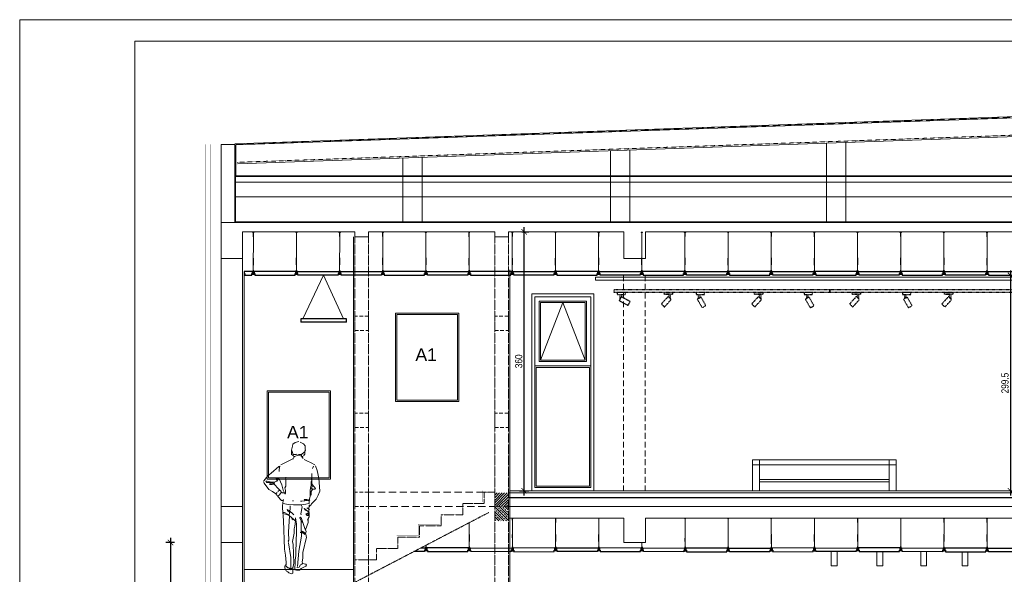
# Model space of a CAD drawing. Header units: millimetres. Extents: x -9038497 to 54128, y -10570064 to 59476.
# Tile 80 of 135: x 42577 to 43946, y 22136 to 22908. Entities that reach past the tile are written whole.
import ezdxf

# ---------------------------------------------------------------- set-up
doc = ezdxf.new("R2010")
doc.units = ezdxf.units.MM
doc.header["$LTSCALE"] = 0.8
doc.header["$PDMODE"] = 2
for name, pattern in [('Dash', [0.435, 0.3175, -0.1175]), ('DASHDOT', [1, 0.5, -0.25, 0, -0.25]), ('DASHED', [19.05, 12.7, -6.35])]:
    doc.linetypes.add(name, pattern=pattern)
for name, color, linetype, lineweight in [('0 proj_meble 25', 42, 'Continuous', 25), ('0 proj_widok widok widok', 7, 'Continuous', 0), ('O_lampy', 190, 'Continuous', 30), ('ocieplenie', 214, 'Continuous', 13), ('posadzka', 94, 'Continuous', 15), ('proj_samochodziki', 191, 'Continuous', 5), ('SCIANY', 1, 'Continuous', 30), ('sciany - mur', 1, 'Continuous', 30), ('tynk', 252, 'Continuous', 5), ('wieszaki suf.p.', 253, 'Continuous', 5), ('WW ELEK_OŚW', 1, 'Continuous', 35)]:
    doc.layers.add(name, color=color, linetype=linetype, lineweight=lineweight)
doc.layers.add('HATCH', color=4, linetype='Continuous', lineweight=9, plot=False)
doc.layers.add('Oprawa_02', color=2, linetype='Continuous')
doc.layers.add('strop podw.', color=3, linetype='Continuous')
doc.styles.add('OPIS', font='arial.ttf')
doc.styles.add('WYMIAR-50', font='ARIALN.TTF', dxfattribs={"height": 10})
doc.dimstyles.new('SKALA-50', dxfattribs={"dimscale": 5, "dimtxt": 10, "dimasz": 1.5, "dimexe": 1.3, "dimexo": 1.3, "dimgap": 0.5, "dimtad": 1, "dimdec": 1, "dimrnd": 0.5, "dimdsep": 46, "dimtxsty": 'WYMIAR-50', "dimblk": 'ARCHTICK', "dimcen": 1.5, "dimdle": 1.3, "dimadec": 0, "dimazin": 0, "dimtfac": 1, "dimtdec": 1, "dimtix": 1, "dimtmove": 2, "dimatfit": 3, "dimfxl": 2, "dimfxlon": 1, "dimtolj": 1, "dimarcsym": 0})

# ---------------------------------------------------------------- blocks, each defined once
blk = doc.blocks.new('A$C604A1FD6')
at = {"color": 0, "ltscale": 60}
for p, q in [((0, 5), (0, 2)), ((1, 5), (1, 2)), ((60, 5), (60, 2))]:
    blk.add_line(p, q, dxfattribs=at)
blk.add_lwpolyline([(58, 2), (58, 0), (2, 0), (2, 2), (1, 2), (1, 5), (59, 5), (59, 2)], close=True, dxfattribs=at)
blk = doc.blocks.new('G$CDA4F7F8F')
at = {"layer": 'wieszaki suf.p.'}
for p, q in [((1.5, 6.1), (1.5, 41.6)), ((1.5, 14.1), (1.5, 6.1))]:
    blk.add_line(p, q, dxfattribs=at)
at = {"layer": 'wieszaki suf.p.', "linetype": 'Continuous'}
for p, q in [((1.3, 13.3), (1.3, 23)), ((1.7, 13.3), (1.7, 23))]:
    blk.add_line(p, q, dxfattribs=at)
at = {"layer": 'wieszaki suf.p.'}
blk.add_lwpolyline([(1.6, 39.7), (1.4, 39.7), (1.4, 45.5), (0.5, 45.5), (0.5, 45.7), (2.5, 45.7), (2.5, 45.5), (1.6, 45.5)], close=True, dxfattribs=at)
for points in [[(0.9, 5.2), (1.1, 5.2), (1.1, 2.9, 0.309747), (1.8, 2.9), (1.8, 5.2), (2.1, 5.2), (2.1, 1.4, 0.050199), (2.1, 0.9, 0.462729), (2.4, 0.8), (2.8, 1.1, -0.591447), (2.9, 1), (2.9, 0.1, -0.336476), (2.8, 0), (2.5, 0), (2.5, 0.2), (1.8, 0.2), (1.8, 0), (1.1, 0), (1.1, 0.2), (0.4, 0.2), (0.4, 0), (0.1, 0, -0.336476), (0, 0.1), (0, 1, -0.591447), (0.2, 1.1), (0.5, 0.8, 0.462729), (0.8, 0.9, 0.050199), (0.9, 1.4)], [(1.1, 5.2), (1.1, 5.9, -0.440677), (1.8, 5.9), (1.8, 2.9, -0.309747), (1.1, 2.9)]]:
    blk.add_lwpolyline(points, format="xyb", close=True, dxfattribs=at)
blk = doc.blocks.new('G$C599E6A1A')
at = {"layer": 'wieszaki suf.p.'}
for p, q in [((1.5, 6.1), (1.4, 54.6)), ((1.5, 14.1), (1.5, 6.1))]:
    blk.add_line(p, q, dxfattribs=at)
at = {"layer": 'wieszaki suf.p.', "linetype": 'Continuous'}
for p, q in [((1.3, 13.3), (1.3, 23)), ((1.7, 13.3), (1.7, 23))]:
    blk.add_line(p, q, dxfattribs=at)
at = {"layer": 'wieszaki suf.p.'}
blk.add_lwpolyline([(1.3, 52.7), (1.5, 52.7), (1.5, 58.5), (2.4, 58.5), (2.4, 58.7), (0.4, 58.7), (0.4, 58.5), (1.3, 58.5)], close=True, dxfattribs=at)
for points in [[(2.1, 5.2), (1.8, 5.2), (1.8, 2.9, -0.309747), (1.1, 2.9), (1.1, 5.2), (0.9, 5.2), (0.9, 1.4, -0.050199), (0.8, 0.9, -0.462729), (0.5, 0.8), (0.2, 1.1, 0.591447), (0, 1), (0, 0.1, 0.336476), (0.1, 0), (0.4, 0), (0.4, 0.2), (1.1, 0.2), (1.1, 0), (1.8, 0), (1.8, 0.2), (2.5, 0.2), (2.5, 0), (2.8, 0, 0.336476), (2.9, 0.1), (2.9, 1, 0.591447), (2.8, 1.1), (2.4, 0.8, -0.462729), (2.1, 0.9, -0.050199), (2.1, 1.4)], [(1.8, 5.2), (1.8, 5.9, 0.440677), (1.1, 5.9), (1.1, 2.9, 0.309747), (1.8, 2.9)]]:
    blk.add_lwpolyline(points, format="xyb", close=True, dxfattribs=at)
blk = doc.blocks.new('_ArchTick')
at = {"color": 0, "linetype": 'ByBlock', "const_width": 0.15}
blk.add_lwpolyline([(-0.5, -0.5), (0.5, 0.5)], dxfattribs=at)
blk = doc.blocks.new('*D2519')
at = {"layer": '0 proj_widok widok widok', "color": 0, "lineweight": -2, "ltscale": 0.8, "transparency": 16777216}
for p, q in [((43275.1, 22612.5), (43284.7, 22612.5)), ((43278.2, 22246), (43278.2, 22619)), ((43271.7, 22252.5), (43284.7, 22252.5))]:
    blk.add_line(p, q, dxfattribs=at)
at = {"layer": 'Defpoints', "color": 0, "lineweight": 0, "ltscale": 0.8, "transparency": 16777216}
for p in [(43268.6, 22612.5), (43278.2, 22612.5), (43265.2, 22252.5)]:
    blk.add_point(p, dxfattribs=at)
at = {"layer": '0 proj_widok widok widok', "color": 0, "lineweight": -2, "ltscale": 0.8, "transparency": 16777216, "xscale": 7.5, "yscale": 7.5, "zscale": 7.5}
for p, rotation in [((43278.2, 22612.5), 90), ((43278.2, 22252.5), 270)]:
    blk.add_blockref('_ArchTick', p, dxfattribs=dict(at, rotation=rotation))
at = {"layer": '0 proj_widok widok widok', "color": 0, "lineweight": 0, "ltscale": 0.8, "transparency": 16777216, "insert": (43270.6, 22432.5), "char_height": 10, "attachment_point": 5, "rotation": 90, "style": 'WYMIAR-50'}
blk.add_mtext('\\A1;360', dxfattribs=at)
blk = doc.blocks.new('*D2518')
at = {"layer": '0 proj_widok widok widok', "color": 0, "lineweight": -2, "ltscale": 0.8, "transparency": 16777216}
for p, q in [((42786.5, 22187), (42786.5, 21886)), ((42792.1, 22180.5), (42780, 22180.5)), ((42792.1, 21892.5), (42780, 21892.5))]:
    blk.add_line(p, q, dxfattribs=at)
at = {"layer": 'Defpoints', "color": 0, "lineweight": 0, "ltscale": 0.8, "transparency": 16777216}
for p in [(42798.6, 22180.5), (42786.5, 21892.5), (42798.6, 21892.5)]:
    blk.add_point(p, dxfattribs=at)
at = {"layer": '0 proj_widok widok widok', "color": 0, "lineweight": -2, "ltscale": 0.8, "transparency": 16777216, "xscale": 7.5, "yscale": 7.5, "zscale": 7.5}
for p, rotation in [((42786.5, 22180.5), 90), ((42786.5, 21892.5), 270)]:
    blk.add_blockref('_ArchTick', p, dxfattribs=dict(at, rotation=rotation))
at = {"layer": '0 proj_widok widok widok', "color": 0, "lineweight": 0, "ltscale": 0.8, "transparency": 16777216, "insert": (42778.9, 22036.5), "char_height": 10, "attachment_point": 5, "rotation": 90, "style": 'WYMIAR-50'}
blk.add_mtext('\\A1;288', dxfattribs=at)
blk = doc.blocks.new('*D2481')
at = {"layer": '0 proj_widok widok widok', "color": 0, "lineweight": -2, "ltscale": 0.8, "transparency": 16777216}
for p, q in [((43954.2, 22558.6), (43954.2, 22245.9)), ((43954.2, 22552.1), (43960.7, 22552.1)), ((43954.2, 22252.4), (43960.7, 22252.4))]:
    blk.add_line(p, q, dxfattribs=at)
at = {"layer": 'Defpoints', "color": 0, "lineweight": 0, "ltscale": 0.8, "transparency": 16777216}
for p in [(43953.5, 22552.1), (43953.5, 22252.4), (43954.2, 22252.4)]:
    blk.add_point(p, dxfattribs=at)
at = {"layer": '0 proj_widok widok widok', "color": 0, "lineweight": -2, "ltscale": 0.8, "transparency": 16777216, "xscale": 7.5, "yscale": 7.5, "zscale": 7.5}
for p, rotation in [((43954.2, 22552.1), 90), ((43954.2, 22252.4), 270)]:
    blk.add_blockref('_ArchTick', p, dxfattribs=dict(at, rotation=rotation))
at = {"layer": '0 proj_widok widok widok', "color": 0, "lineweight": 0, "ltscale": 0.8, "transparency": 16777216, "insert": (43946.6, 22402.2), "char_height": 10, "attachment_point": 5, "rotation": 90, "style": 'WYMIAR-50'}
blk.add_mtext('\\A1;299.5', dxfattribs=at)
blk = doc.blocks.new('A$C495B7E3B')
at = {"layer": 'proj_samochodziki', "linetype": 'Continuous'}
for points in [[(18.9, 70.67), (16.97, 70.2), (15.7, 69.33), (15.37, 68.2), (14.97, 66.13), (15.03, 66.07)], [(19.53, 70.27), (21.27, 69.4), (22.17, 68.33), (22.17, 66.67), (22.33, 66.13), (21.97, 65.47), (21.97, 64), (21.73, 63.4), (21.2, 63.4)], [(14.93, 65.87), (15.2, 65.33), (15.8, 63.73), (16.67, 63.83), (17.4, 63.83), (17.73, 63.87)], [(14.97, 66.13), (14.97, 63.73), (15.93, 63.07), (15.93, 62.8)], [(15.27, 65), (15, 64.93)], [(20.27, 63.73), (20.27, 63), (19.73, 63.07), (18.4, 63.33), (16.6, 62.67), (16.07, 62.07)], [(18.13, 63.27), (18.07, 63.6)], [(22, 65.13), (21.73, 64.93), (20.2, 63.77), (18.73, 63.77)], [(22, 65.07), (21.73, 65)], [(15.67, 61.47), (15.27, 61.27), (14.27, 60.67), (9.2, 58.27)], [(15.8, 61.73), (15.73, 61.33)], [(20.2, 62.93), (21.2, 61.67)], [(20.73, 62.33), (21.07, 62.8), (21.07, 62.87)], [(21.67, 61.13), (23.07, 60.27), (25.47, 59.2), (27.47, 58.13)], [(8.6, 57.47), (8.07, 57.4), (4.07, 53.73), (2.33, 52.4), (0.13, 49.6), (0, 49.27)], [(8.67, 57.53), (8.4, 55.8), (8.4, 54.73)], [(27.8, 57.73), (28.67, 55.2), (29.6, 51.07), (30.13, 44.2), (29.2, 42.07), (28.07, 39.93), (25.53, 37.27), (25.4, 36.8), (24.93, 36.53)], [(25.73, 53.53), (25.73, 48.4), (25.8, 48)], [(26.6, 57.47), (26.07, 56.27)], [(6.53, 42.73), (4.73, 43.87), (2.8, 45.07), (0.33, 48.33), (0.07, 48.93)], [(7.67, 50.67), (6.53, 51.07), (6.8, 51.33), (7.93, 50.73), (7, 49.47), (5.67, 48.87), (4.27, 48.87), (1.87, 49.43), (1.2, 49.43), (1.6, 48.73), (4.4, 48.73)], [(5.27, 48.8), (5.2, 48.37), (3.8, 48.37), (3.13, 48), (3.47, 47.77), (4.6, 47.77), (5.27, 48.13), (5.47, 47.93)], [(4.47, 48.87), (4.4, 48.47)], [(4.67, 48.8), (4.6, 48.47)], [(5.6, 47.6), (5.53, 48.07), (5.87, 48), (6.07, 47.6), (7.53, 45.67), (9.47, 43.87)], [(5.87, 48.8), (5.6, 48.4), (5.67, 48.13)], [(7.53, 50.23), (6.87, 50.23), (6.67, 50.2)], [(7.73, 50.87), (7.8, 50.53)], [(7.93, 50.73), (8.33, 50.73), (9.8, 47.6), (10.53, 44.67), (11.27, 42.8), (11.4, 42.73)], [(11.73, 51), (11.93, 50.73), (11.93, 46.8), (11.4, 45.87), (11.63, 44.53), (11.63, 43), (11.47, 42.47)], [(11.87, 51), (11.93, 51.53)], [(25.67, 49.67), (25.37, 49.33), (25.37, 47.27), (25.03, 45.93), (24.92, 44.33), (24.93, 42.87), (24.93, 41.53), (24.47, 39.87), (24.6, 39.67)], [(26.27, 45.13), (27.47, 45.13), (27.67, 45.53), (26.07, 47.47), (25.73, 48), (25.6, 47.67), (25.93, 46.6), (25.53, 45.8), (25.87, 45), (26.07, 44.93)], [(25.7, 51.27), (25.7, 50.33), (25.67, 50.27)], [(11, 43.2), (10.13, 43.2), (9.53, 43.67), (8.4, 42), (7.87, 41.6), (7.07, 41.93), (6.53, 42.73), (7.2, 43.4)], [(8.53, 44.73), (7.67, 43.93)], [(11.2, 42.93), (11.47, 42.93)], [(26.2, 45.6), (26.13, 45), (25.5, 43.87), (25.5, 42.67), (25.47, 42.2), (24.93, 41.87)], [(7.47, 41.67), (8.93, 39.8), (9.53, 39.13), (10.07, 39.07), (10.67, 39.47), (10.73, 39.6)], [(7.87, 41.6), (7.8, 41.33)], [(10.47, 39.2), (10.1, 36.33), (10.1, 35.2), (10.6, 28.47), (11.13, 13.13), (11.73, 9.93), (12.13, 5.93), (12.13, 4.93), (11.8, 4.53), (11.87, 4.33)], [(10.4, 37.53), (13.07, 37.07), (16.07, 36.77), (20.4, 36.77), (22.67, 37.13), (24.2, 37.53), (24.37, 37.6), (24.37, 39.1), (23.6, 39.1), (20.4, 38.73), (19.73, 38.73)], [(15.53, 39), (15.93, 38.93)], [(22.2, 38.93), (21.73, 39.67), (23.07, 39.67), (24.67, 39.27), (24.6, 39.67), (24.13, 39.2)], [(23.27, 39.07), (22.6, 39.07), (22.6, 39)], [(24.6, 39.27), (24.33, 39)], [(10.27, 32.77), (11.13, 32.77), (13.2, 31.6), (13.6, 31.4)], [(10.33, 32.13), (11.67, 31.8), (13.6, 31.07), (13.87, 30.87), (13.3, 22.13), (13.38, 20.73), (13.43, 19.2), (13.43, 17.87), (13.13, 17.4), (13.27, 17.07)], [(14.07, 33.53), (12.53, 34.27), (12.8, 33.73), (13.93, 32.93), (14.93, 32.67), (16.13, 31.47)], [(14.27, 36.27), (14.27, 34.6), (13.67, 31.27), (13.73, 31.07)], [(14.13, 33.33), (14.73, 32.8)], [(20.27, 36.4), (20.6, 35.73), (20, 32), (20.07, 31.4)], [(21.67, 35.07), (22, 34.4), (22.73, 33.87), (22.8, 33.93)], [(21.67, 34.93), (22.47, 34.33), (23.93, 33), (24.2, 33.27), (24.2, 34.6)], [(24.2, 33.13), (24.37, 32.6), (24.28, 31.87), (24.28, 30.93), (24.33, 30.4), (23.83, 29.6), (23.83, 27.4), (23.2, 25.33), (22.47, 23.53), (22.8, 22.6), (22.33, 21.47)], [(24.13, 31.13), (23.27, 31.13), (22.67, 32), (23, 32.2), (24.07, 31.73)], [(22.73, 33.87), (23.13, 33.53), (23.2, 33.53)], [(23.07, 35.27), (24.53, 34.4), (24.27, 34.2)], [(24.1, 33), (24.1, 32.33), (23.67, 32.4), (23.53, 32.53)], [(23.87, 31.73), (23.93, 31.13)], [(23.93, 32.27), (24.2, 32.07)], [(24.33, 35.67), (24.93, 36.6), (24.4, 36.73), (24.13, 34.67)], [(24.2, 32), (24.13, 31.6), (24.27, 31.53)], [(17.13, 28.07), (16.73, 25.4), (16.27, 23.93), (16.27, 21.6), (15.53, 17.2), (15.87, 15.53), (16.13, 5.6), (15.7, 2.93), (15.65, 1.87), (15.65, 0.27), (14.87, 0), (13.53, 0.4), (13, 1), (12.2, 1.33), (11.4, 2.93), (11.4, 4.13), (11.93, 4.27), (13, 3.13), (13.47, 3.07), (14.47, 2.07), (14.47, 2.47), (14.5, 3.8), (14.5, 8.6), (13.4, 16.53), (13.33, 16.67)], [(13.87, 30.87), (14.93, 30.13), (15.27, 29.47), (15.33, 29.13), (15.73, 28.87), (15.87, 28.87)], [(15.27, 29.67), (16.07, 29.07), (16.87, 28.33), (17.07, 28.73), (17, 29.27), (17.2, 29.33)], [(17.13, 29.93), (17.53, 26.73), (17.63, 22.6), (17.58, 20.53), (17.49, 19.07), (17.49, 15.73), (17.17, 12.73), (17.17, 9.67), (16.93, 7.27), (16.83, 4.8), (16.72, 3.67), (16.72, 2.6), (16.73, 2.13), (17.6, 1.8), (19.27, 1.8), (20.13, 2.73), (22.67, 4), (22.93, 4.53), (22.6, 5.07), (20.8, 5.4), (20.53, 5.13), (19.8, 4.73), (19, 3.53), (17.87, 3.27), (17.73, 3.33)], [(16.87, 28.33), (17.33, 28.07)], [(22.67, 23.2), (22.33, 23.33), (22, 24.13), (20.27, 29.6), (19.67, 30.2), (19.33, 29.87), (20.1, 28.27), (20.1, 22.07)], [(20.07, 28.27), (20.93, 27.33)], [(23.27, 28.87), (23.8, 28.8)], [(23.53, 28.8), (23.8, 28.6)], [(18.07, 3.8), (18.8, 12.07), (20.23, 20), (20.23, 22), (20.67, 21.8)], [(20.2, 22), (19.53, 22), (19.47, 22.07)], [(20.13, 22.53), (21.67, 21.4), (21.8, 21.13), (22, 21.07)], [(20.2, 22.87), (21.33, 22.4), (22.6, 21.07), (22.93, 19.4), (22.2, 16.6), (21.73, 14.13), (21.03, 11.47), (21.03, 8.4), (20.6, 6.2), (21, 5.47)], [(20.27, 22.8), (20.27, 22.53)], [(21.67, 21.4), (22.07, 21)], [(22.07, 24.2), (22.47, 23.8)], [(15.53, 3.13), (14.67, 2.53), (14.6, 2.4)]]:
    blk.add_lwpolyline(points, dxfattribs=at)

msp = doc.modelspace()

# ---------------------------------------------------------------- hatches: boundary and pattern name
at = {"layer": 'HATCH', "lineweight": 0, "ltscale": 40, "transparency": 33554687}
h = msp.add_hatch(dxfattribs=at)
h.set_pattern_fill('ANSI31', color=256, scale=20)
h.set_pattern_definition([(45, (-4611975.3544, -5310760.0527), (-1.767766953, 1.767766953), [])])
h.paths.add_polyline_path([(43237.24, 22230.46), (43256.28, 22230.46), (43256.28, 22249.45), (43237.24, 22249.45)])
h = msp.add_hatch(dxfattribs=at)
h.set_pattern_fill('ANSI33', color=256, scale=20, angle=90)
h.set_pattern_definition([(135, (-4611415.357, -5310760.0034), (-3.535533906, -3.535533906), []), (135, (-4611415.357, -5310756.468), (-3.535533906, -3.535533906), [2.5, -1.25])])
h.paths.add_polyline_path([(43237.24, 22210.49), (43256.28, 22210.49), (43256.28, 22230.46), (43237.24, 22230.46)])

# ---------------------------------------------------------------- linework, layer by layer
at = {"lineweight": 0, "ltscale": 40}
for p, q in [((44546.28, 22793.45), (42875.78, 22735.12)), ((44546.28, 22791.56), (42877.27, 22733.28)), ((44546.72, 22765.47), (42879.72, 22707.17)), ((42875.78, 22733.23), (42875.77, 22733.23)), ((42875.78, 22690.38), (44547.78, 22690.38))]:
    msp.add_line(p, q, dxfattribs=at)
at = {"color": 1, "lineweight": 0, "ltscale": 40}
for p, q in [((42875.78, 22689.4), (44546.78, 22689.4)), ((42876.78, 22681.4), (44546.78, 22681.4)), ((42875.78, 22661.39), (44546.78, 22661.39)), ((42856.78, 22547.46), (42856.8, 22650.74)), ((44566.78, 22249.45), (43256.28, 22249.45))]:
    msp.add_line(p, q, dxfattribs=at)
at = {"color": 0, "ltscale": 60}
for p, q in [((42888.76, 22557.44), (42888.76, 22554.44)), ((43141.73, 22172.91), (43141.73, 22169.91))]:
    msp.add_line(p, q, dxfattribs=at)
at = {"color": 1, "linetype": 'DASHDOT', "lineweight": 0}
msp.add_line((43044.3, 22125.9), (43229.28, 22222.41), dxfattribs=at)
at = {"color": 3, "lineweight": 0, "ltscale": 40}
msp.add_line((43040.81, 22142.9), (42888.76, 22142.9), dxfattribs=at)
at = {"lineweight": 0, "ltscale": 40, "const_width": 0.1}
msp.add_lwpolyline([(42830.78, 22733.26), (42830.78, 22735.15), (42877.78, 22735.15), (42877.78, 22733.26)], dxfattribs=at)
at = {"color": 1, "lineweight": 0, "ltscale": 40}
for points in [[(42856.8, 22625.46), (42875.78, 22625.46), (42875.78, 22734.14), (42856.8, 22734.14)], [(42856.78, 22180.45), (42886.78, 22180.45), (42886.78, 22230.43), (42856.78, 22230.43)], [(42856.78, 21877.46), (42886.78, 21877.46), (42886.78, 22180.45), (42856.78, 22180.45)]]:
    msp.add_lwpolyline(points, close=True, dxfattribs=at)
for points in [[(42875.78, 22625.46), (42875.78, 22717.02)], [(43996.81, 22612.46), (43446.78, 22612.46), (43446.78, 22575.5), (43416.78, 22575.5), (43416.78, 22612.46), (43256.36, 22612.46), (43256.36, 22605.5), (43237.32, 22605.5), (43237.32, 22612.46), (43061.85, 22612.46), (43061.85, 22605.5), (43042.81, 22605.5), (43042.81, 22612.46), (42886.78, 22612.46), (42886.78, 22575.5), (42856.79, 22575.5), (42856.8, 22625.46), (43237.32, 22625.46)], [(43237.32, 22625.46), (44566.78, 22625.46)], [(42886.78, 22230.43), (42856.78, 22230.43), (42856.79, 22575.5), (42886.79, 22575.5), (42886.78, 22230.43)], [(43256.28, 22236.49), (43256.36, 22236.54)], [(43256.28, 22230.45), (44536.78, 22230.45), (44536.78, 22230.45), (44566.78, 22230.45), (44566.78, 22167.45), (44536.78, 22167.45), (44536.78, 22214.46), (44026.81, 22214.46), (44026.81, 22180.44), (43996.81, 22180.44), (43996.81, 22214.46), (43446.78, 22214.46), (43446.78, 22180.49), (43416.78, 22180.49), (43416.78, 22214.46), (43256.28, 22214.46)]]:
    msp.add_lwpolyline(points, dxfattribs=at)
at = {"lineweight": 0, "ltscale": 40}
msp.add_lwpolyline([(42876.78, 22720.44), (42876.78, 22626.46), (44546.78, 22626.46), (44546.78, 22720.38)], dxfattribs=at)
for points in [[(43375.03, 22252.45), (43289.03, 22252.45), (43289.03, 22526.1), (43375.03, 22526.1)], [(43293.03, 22256.96), (43371.03, 22256.96), (43371.03, 22522.05), (43293.03, 22522.05)], [(43371.03, 22426.1), (43293.03, 22426.1), (43293.03, 22522.05), (43371.03, 22522.05)], [(43365.03, 22432.1), (43299.03, 22432.1), (43299.03, 22516.05), (43365.03, 22516.05)], [(43371.03, 22256.96), (43293.03, 22256.96), (43293.03, 22426.1), (43371.03, 22426.1)]]:
    msp.add_lwpolyline(points, close=True, dxfattribs=at)
at = {"color": 253, "lineweight": 0, "ltscale": 40}
for points in [[(43363.03, 22434.1), (43301.03, 22434.1), (43301.03, 22514.05), (43363.03, 22514.05)], [(43369.03, 22258.96), (43295.03, 22258.96), (43295.03, 22424.1), (43369.03, 22424.1)]]:
    msp.add_lwpolyline(points, close=True, dxfattribs=at)
msp.add_lwpolyline([(43363.03, 22434.1), (43332.03, 22514.05), (43301.03, 22434.1)], dxfattribs=at)
at = {"color": 1, "linetype": 'DASHED', "lineweight": 0, "ltscale": 0.5}
for points in [[(43042.81, 22475.43), (43061.85, 22475.43), (43061.85, 22495.39), (43042.81, 22495.39)], [(43237.32, 22475.45), (43256.36, 22475.45), (43256.36, 22495.42), (43237.32, 22495.42)], [(43042.81, 22340.46), (43061.85, 22340.46), (43061.85, 22360.43), (43042.81, 22360.43)], [(43237.32, 22340.49), (43256.36, 22340.49), (43256.36, 22360.46), (43237.32, 22360.46)], [(43042.81, 22230.46), (43061.85, 22230.46), (43061.85, 22250.42), (43042.81, 22250.42)]]:
    msp.add_lwpolyline(points, close=True, dxfattribs=at)
at = {"color": 1, "linetype": 'DASHDOT', "lineweight": 0}
msp.add_lwpolyline([(43237.32, 22250.48), (43237.32, 22250.48), (43222.81, 22250.48), (43222.81, 22234.82), (43192.81, 22234.82), (43192.81, 22219.17), (43162.81, 22219.17), (43162.81, 22203.52), (43132.81, 22203.52), (43132.81, 22187.87), (43102.81, 22187.87), (43102.81, 22172.21), (43072.81, 22172.21), (43072.81, 22156.56), (43042.81, 22156.56), (43042.81, 22156.56)], dxfattribs=at)
at = {"color": 1, "linetype": 'DASHED', "lineweight": 0}
msp.add_lwpolyline([(43061.85, 22230.46), (43237.24, 22230.46), (43237.24, 22250.45), (43061.85, 22250.45)], close=True, dxfattribs=at)
at = {"color": 0, "ltscale": 60}
msp.add_lwpolyline([(43134.4, 22172.91), (43140.73, 22172.91), (43140.73, 22169.91), (43139.73, 22169.91), (43139.73, 22167.91), (43124.8, 22167.9)], dxfattribs=at)
at = {"layer": '0 proj_meble 25', "lineweight": 18}
for p, q in [((43595.45, 22252.4), (43595.45, 22295.4)), ((43595.45, 22295.4), (43795.45, 22295.4)), ((43595.45, 22288.4), (43795.45, 22288.4)), ((43605.45, 22252.4), (43605.45, 22295.4)), ((43785.45, 22295.4), (43785.45, 22252.4)), ((43795.45, 22295.4), (43795.45, 22252.4)), ((43605.43, 22267.92), (43785.42, 22267.92)), ((43605.43, 22264.92), (43785.42, 22264.92)), ((43595.45, 22252.4), (43605.45, 22252.4)), ((43785.45, 22252.4), (43795.45, 22252.4))]:
    msp.add_line(p, q, dxfattribs=at)
at = {"layer": '0 proj_widok widok widok', "lineweight": 0}
for p, q in [((42970.68, 22491.41), (42999.14, 22552.25)), ((42999.14, 22552.25), (43027.08, 22491.41)), ((43377.41, 22549.4), (44041.01, 22549.4)), ((43377.41, 22545.53), (43377.41, 22549.4)), ((44041.01, 22545.53), (43377.41, 22545.53)), ((43099.28, 22499.36), (43187.38, 22499.36)), ((43099.28, 22376.46), (43099.28, 22499.36)), ((43101.28, 22497.36), (43185.38, 22497.36)), ((43101.28, 22378.46), (43101.28, 22497.36)), ((43185.38, 22497.36), (43185.38, 22378.46)), ((43187.38, 22499.36), (43187.38, 22376.46)), ((42920.85, 22391.53), (43008.95, 22391.53)), ((42920.85, 22268.63), (42920.85, 22391.53)), ((42922.85, 22389.53), (43006.95, 22389.53)), ((42922.85, 22270.63), (42922.85, 22389.53)), ((43006.95, 22389.53), (43006.95, 22270.63)), ((43008.95, 22391.53), (43008.95, 22268.63)), ((43185.38, 22378.46), (43101.28, 22378.46)), ((43187.38, 22376.46), (43099.28, 22376.46)), ((43006.95, 22270.63), (42922.85, 22270.63)), ((43008.95, 22268.63), (42920.85, 22268.63)), ((43705.18, 22167.89), (43705.18, 22147.89)), ((43713.18, 22147.89), (43713.18, 22167.89)), ((43768.65, 22167.89), (43768.65, 22147.89)), ((43776.65, 22147.89), (43776.65, 22167.89)), ((43829.4, 22167.89), (43829.4, 22147.89)), ((43837.4, 22147.89), (43837.4, 22167.89)), ((43887.12, 22167.89), (43887.12, 22147.89)), ((43895.12, 22147.89), (43895.12, 22167.89)), ((43705.18, 22147.89), (43713.18, 22147.89)), ((43768.65, 22147.89), (43776.65, 22147.89)), ((43829.4, 22147.89), (43837.4, 22147.89)), ((43887.12, 22147.89), (43895.12, 22147.89))]:
    msp.add_line(p, q, dxfattribs=at)
at = {"layer": '0 proj_widok widok widok', "linetype": 'DASHED', "lineweight": 0, "ltscale": 0.8}
for p, q in [((43416.45, 22552.26), (43416.45, 22252.27)), ((43446.61, 22552.26), (43446.61, 22252.27))]:
    msp.add_line(p, q, dxfattribs=at)
at = {"layer": '0 proj_widok widok widok', "lineweight": 0}
for points in [[(42576.93, 21433.53), (44676.93, 21433.53), (44676.93, 22907.53), (42576.93, 22907.53)], [(42576.93, 21433.53), (44676.93, 21433.53), (44676.93, 22907.53), (42576.93, 22907.53)], [(42736.93, 22877.53), (44646.93, 22877.53), (44646.93, 21463.53), (42736.93, 21463.53)]]:
    msp.add_lwpolyline(points, close=True, dxfattribs=at)
at = {"layer": 'O_lampy', "color": 2, "linetype": 'Dash', "ltscale": 0.09}
for p, q in [((43419.08, 22528.32), (43407.47, 22528.32)), ((43407.51, 22528.36), (43407.51, 22525.48)), ((43407.51, 22525.48), (43419.08, 22525.48)), ((43410.47, 22516.88), (43422.53, 22510.3)), ((43410.48, 22516.87), (43413.58, 22522.02)), ((43411.31, 22525.49), (43411.31, 22518.26)), ((43413.36, 22525.49), (43413.36, 22521.67)), ((43425.67, 22515.47), (43413.58, 22522.02)), ((43419.08, 22525.48), (43419.08, 22528.32)), ((43422.53, 22510.3), (43425.67, 22515.47)), ((43478.22, 22522.44), (43468.91, 22512.33)), ((43472.65, 22525.48), (43472.65, 22528.32)), ((43472.65, 22528.32), (43484.26, 22528.32)), ((43484.22, 22525.48), (43472.65, 22525.48)), ((43473.17, 22508.03), (43482.45, 22518.18)), ((43478.2, 22522.43), (43482.45, 22518.18)), ((43479.3, 22525.49), (43479.3, 22521.33)), ((43481.35, 22525.49), (43481.35, 22519.28)), ((43484.22, 22528.36), (43484.22, 22525.48)), ((43528.94, 22528.32), (43517.32, 22528.32)), ((43517.37, 22528.36), (43517.37, 22525.48)), ((43517.37, 22525.48), (43528.94, 22525.48)), ((43518.7, 22519.06), (43524.04, 22521.82)), ((43518.7, 22519.07), (43525.51, 22507.14)), ((43520.24, 22525.49), (43520.24, 22519.93)), ((43522.28, 22525.49), (43522.28, 22520.91)), ((43530.89, 22509.89), (43524.04, 22521.82)), ((43528.94, 22525.48), (43528.94, 22528.32)), ((43603.84, 22522.44), (43594.54, 22512.33)), ((43598.28, 22525.48), (43598.28, 22528.32)), ((43598.28, 22528.32), (43609.89, 22528.32)), ((43609.85, 22525.48), (43598.28, 22525.48)), ((43598.79, 22508.03), (43608.08, 22518.18)), ((43603.83, 22522.43), (43608.08, 22518.18)), ((43604.93, 22525.49), (43604.93, 22521.33)), ((43606.98, 22525.49), (43606.98, 22519.28)), ((43609.85, 22528.36), (43609.85, 22525.48)), ((43679.21, 22528.32), (43667.59, 22528.32)), ((43667.63, 22528.36), (43667.63, 22525.48)), ((43667.63, 22525.48), (43679.21, 22525.48)), ((43668.96, 22519.07), (43675.77, 22507.14)), ((43668.97, 22519.06), (43674.31, 22521.82)), ((43670.5, 22525.49), (43670.5, 22519.93)), ((43672.55, 22525.49), (43672.55, 22520.91)), ((43681.16, 22509.89), (43674.31, 22521.82)), ((43679.21, 22525.48), (43679.21, 22528.32)), ((43739.89, 22522.44), (43730.58, 22512.33)), ((43734.32, 22525.48), (43734.32, 22528.32)), ((43734.32, 22528.32), (43745.94, 22528.32)), ((43745.89, 22525.48), (43734.32, 22525.48)), ((43734.84, 22508.03), (43744.13, 22518.18)), ((43739.88, 22522.43), (43744.13, 22518.18)), ((43740.98, 22525.49), (43740.98, 22521.33)), ((43743.03, 22525.49), (43743.03, 22519.28)), ((43745.89, 22528.36), (43745.89, 22525.48)), ((43815.63, 22528.32), (43804.01, 22528.32)), ((43804.05, 22528.36), (43804.05, 22525.48)), ((43804.05, 22525.48), (43815.63, 22525.48)), ((43805.38, 22519.07), (43812.19, 22507.14)), ((43805.39, 22519.06), (43810.73, 22521.82)), ((43806.92, 22525.49), (43806.92, 22519.93)), ((43808.97, 22525.49), (43808.97, 22520.91)), ((43817.58, 22509.89), (43810.73, 22521.82)), ((43815.63, 22525.48), (43815.63, 22528.32)), ((43868.11, 22522.44), (43858.8, 22512.33)), ((43862.54, 22525.48), (43862.54, 22528.32)), ((43862.54, 22528.32), (43874.16, 22528.32)), ((43874.11, 22525.48), (43862.54, 22525.48)), ((43863.06, 22508.03), (43872.34, 22518.18)), ((43868.1, 22522.43), (43872.34, 22518.18)), ((43869.19, 22525.49), (43869.19, 22521.33)), ((43871.24, 22525.49), (43871.24, 22519.28)), ((43874.11, 22528.36), (43874.11, 22525.48)), ((43468.91, 22512.33), (43473.17, 22508.03)), ((43525.51, 22507.14), (43530.89, 22509.89)), ((43594.54, 22512.33), (43598.79, 22508.03)), ((43675.77, 22507.14), (43681.16, 22509.89)), ((43730.58, 22512.33), (43734.84, 22508.03)), ((43812.19, 22507.14), (43817.58, 22509.89)), ((43858.8, 22512.33), (43863.06, 22508.03))]:
    msp.add_line(p, q, dxfattribs=at)
for points in [[(43403.16, 22532.4), (43703.16, 22532.4), (43703.16, 22528.4), (43403.16, 22528.4)], [(43703.29, 22532.31), (44003.29, 22532.31), (44003.29, 22528.31), (43703.29, 22528.31)]]:
    msp.add_lwpolyline(points, close=True, dxfattribs=at)
at = {"layer": 'ocieplenie', "color": 1, "linetype": 'DASHED', "lineweight": 0}
msp.add_line((44547.78, 22792.49), (42875.77, 22734.1), dxfattribs=at)
at = {"layer": 'ocieplenie', "lineweight": 0, "ltscale": 40}
for points, const_width in [([(42856.78, 21884.45), (42841.78, 21884.45), (42841.78, 22734.14), (42856.8, 22734.14)], 0.3), ([(42856.78, 21877.45), (42834.78, 21877.45), (42834.78, 22734.14), (42856.8, 22734.14)], 0.1), ([(42856.78, 21880.45), (42837.78, 21880.45), (42837.78, 22734.14), (42856.8, 22734.14)], 0.1), ([(42856.78, 21882.45), (42839.78, 21882.45), (42839.78, 22734.14), (42856.8, 22734.14)], 0.1)]:
    msp.add_lwpolyline(points, dxfattribs=dict(at, const_width=const_width))
for points in [[(43725.28, 22736.74), (43725.28, 22626.46), (43698.28, 22626.46), (43698.28, 22735.8)], [(43425.28, 22726.25), (43425.28, 22626.46), (43398.28, 22626.46), (43398.28, 22725.31)], [(43136.3, 22716.14), (43136.3, 22626.46), (43109.3, 22626.46), (43109.3, 22715.2)]]:
    msp.add_lwpolyline(points, dxfattribs=at)
at = {"layer": 'Oprawa_02'}
for p, q in [((43031.26, 22491.42), (42967.76, 22491.42)), ((42967.76, 22491.42), (42967.76, 22486.82)), ((43031.26, 22486.82), (43031.26, 22491.42)), ((43031.26, 22486.82), (42967.76, 22486.82))]:
    msp.add_line(p, q, dxfattribs=at)
at = {"layer": 'posadzka', "lineweight": 0, "ltscale": 40}
msp.add_line((43258.36, 22252.45), (44566.78, 22252.45), dxfattribs=at)
at = {"layer": 'posadzka', "linetype": 'DASHED', "lineweight": 0}
msp.add_lwpolyline([(43040.81, 22142.9, 0.15, 0.15, 0), (43040.81, 22158.56, 0.15, 0.15, 0), (43070.81, 22158.56, 0.15, 0.15, 0), (43070.81, 22174.21, 0.15, 0.15, 0), (43100.81, 22174.21, 0.15, 0.15, 0), (43100.81, 22189.87, 0.15, 0.15, 0), (43130.81, 22189.87, 0.15, 0.15, 0), (43130.81, 22205.52, 0.15, 0.15, 0), (43160.81, 22205.52, 0.15, 0.15, 0), (43160.81, 22221.17, 0.15, 0.15, 0), (43190.81, 22221.17, 0.15, 0.15, 0), (43190.81, 22236.82, 0.15, 0.15, 0), (43220.81, 22236.82, 0.15, 0.15, 0), (43220.81, 22252.48, 0.15, 0.15, 0), (43258.36, 22252.48, 0.15, 0.15, 0)], format="xyseb", dxfattribs=at)
at = {"layer": 'SCIANY', "linetype": 'Dash', "lineweight": 0, "ltscale": 0.5}
msp.add_line((44546.65, 22767.47), (42879.65, 22709.17), dxfattribs=at)
at = {"layer": 'SCIANY', "ltscale": 40}
msp.add_line((44536.78, 22242.45), (43256.28, 22242.45), dxfattribs=at)
at = {"layer": 'SCIANY', "ltscale": 40, "const_width": 0.3}
for points in [[(43061.85, 22625.46), (43042.81, 22625.46)], [(43256.36, 22625.46), (43237.32, 22625.46)]]:
    msp.add_lwpolyline(points, dxfattribs=at)
for points in [[(43237.24, 22230.46), (43256.28, 22230.46), (43256.28, 22249.45), (43237.24, 22249.45)], [(43237.24, 22210.49), (43256.28, 22210.49), (43256.28, 22230.46), (43237.24, 22230.46)]]:
    msp.add_lwpolyline(points, close=True, dxfattribs=at)
at = {"layer": 'sciany - mur', "linetype": 'DASHDOT', "lineweight": 0}
for p, q in [((43042.81, 22605.5), (43042.81, 21889.45)), ((43061.85, 22605.5), (43061.85, 21889.45)), ((43237.32, 22605.5), (43237.32, 21882.45)), ((43256.36, 22605.5), (43256.36, 21892.45))]:
    msp.add_line(p, q, dxfattribs=at)
at = {"layer": 'sciany - mur', "color": 252, "linetype": 'DASHDOT', "lineweight": 0, "const_width": 1}
for points in [[(42876.28, 22720.44), (42876.28, 22625.96), (44547.28, 22625.96), (44547.28, 22720.38)], [(42876.78, 22689.89), (44546.78, 22689.89)]]:
    msp.add_lwpolyline(points, dxfattribs=at)
at = {"layer": 'strop podw.', "ltscale": 60}
for p, q in [((42900.66, 22557.41), (42900.65, 22554.41)), ((42901.66, 22557.41), (42901.65, 22554.41)), ((42901.66, 22557.46), (42901.66, 22554.46)), ((42961.66, 22557.47), (42961.66, 22554.47)), ((43141.66, 22557.47), (43141.66, 22554.47)), ((43381.64, 22557.47), (43381.64, 22554.47)), ((43861.66, 22557.47), (43861.66, 22554.47))]:
    msp.add_line(p, q, dxfattribs=at)
msp.add_lwpolyline([(42889.76, 22554.44), (42889.75, 22552.44), (42899.65, 22552.41), (42899.65, 22554.41), (42900.65, 22554.41), (42900.66, 22557.41), (42888.76, 22557.44), (42888.76, 22554.44)], close=True, dxfattribs=at)
at = {"layer": 'tynk', "lineweight": 0, "ltscale": 40}
for p, q in [((42877.27, 22733.28), (42877.27, 22690.43)), ((43040.81, 22605.5), (43040.81, 21889.45)), ((43258.36, 21892.45), (43258.36, 22559.92))]:
    msp.add_line(p, q, dxfattribs=at)
msp.add_lwpolyline([(42888.76, 22033.33), (42888.76, 22557.44)], dxfattribs=at)
at = {"layer": 'wieszaki suf.p.'}
for p, q in [((43201.92, 22174.81), (43201.91, 22208.13)), ((43141.74, 22174.81), (43141.73, 22176.73)), ((43141.74, 22176.73), (43141.74, 22174.81)), ((43201.92, 22182.8), (43201.92, 22174.81)), ((43441.94, 22180.48), (43441.94, 22174.77)), ((43441.95, 22180.48), (43441.95, 22174.81))]:
    msp.add_line(p, q, dxfattribs=at)
at = {"layer": 'wieszaki suf.p.', "linetype": 'Continuous'}
for p, q in [((43201.71, 22182), (43201.71, 22191.72)), ((43202.11, 22182), (43202.11, 22191.72))]:
    msp.add_line(p, q, dxfattribs=at)
at = {"layer": 'wieszaki suf.p.'}
for points in [[(43141.13, 22173.89), (43141.36, 22173.89), (43141.36, 22171.64, 0.3097473), (43142.11, 22171.64), (43142.11, 22173.89), (43142.34, 22173.89), (43142.34, 22170.1, 0.0501991), (43142.38, 22169.61, 0.4627291), (43142.68, 22169.54), (43143.03, 22169.84, -0.5914466), (43143.2, 22169.78), (43143.2, 22168.87, -0.3364756), (43143.06, 22168.73), (43142.78, 22168.73), (43142.78, 22168.93), (43142.12, 22168.93), (43142.12, 22168.73), (43141.35, 22168.73), (43141.35, 22168.93), (43140.69, 22168.93), (43140.69, 22168.73), (43140.41, 22168.73, -0.3364756), (43140.27, 22168.87), (43140.27, 22169.78, -0.5914466), (43140.44, 22169.84), (43140.79, 22169.54, 0.4627291), (43141.09, 22169.61, 0.0501991), (43141.13, 22170.1)], [(43141.36, 22173.89), (43141.36, 22174.65, -0.4406767), (43142.11, 22174.65), (43142.11, 22171.64, -0.3097473), (43141.36, 22171.64)], [(43201.31, 22173.89), (43201.54, 22173.89), (43201.54, 22171.64, 0.3097473), (43202.29, 22171.64), (43202.29, 22173.89), (43202.52, 22173.89), (43202.52, 22170.1, 0.0501991), (43202.56, 22169.61, 0.4627291), (43202.86, 22169.54), (43203.21, 22169.84, -0.5914466), (43203.38, 22169.78), (43203.38, 22168.87, -0.3364756), (43203.24, 22168.73), (43202.96, 22168.73), (43202.96, 22168.93), (43202.3, 22168.93), (43202.3, 22168.73), (43201.53, 22168.73), (43201.53, 22168.93), (43200.87, 22168.93), (43200.87, 22168.73), (43200.59, 22168.73, -0.3364756), (43200.45, 22168.87), (43200.45, 22169.78, -0.5914466), (43200.62, 22169.84), (43200.97, 22169.54, 0.4627291), (43201.27, 22169.61, 0.0501991), (43201.31, 22170.1)], [(43201.54, 22173.89), (43201.54, 22174.65, -0.4406767), (43202.29, 22174.65), (43202.29, 22171.64, -0.3097473), (43201.54, 22171.64)], [(43442.55, 22173.85), (43442.32, 22173.85), (43442.32, 22171.61, -0.3097473), (43441.57, 22171.61), (43441.57, 22173.85), (43441.34, 22173.85), (43441.34, 22170.06, -0.0501991), (43441.3, 22169.57, -0.4627291), (43441, 22169.5), (43440.65, 22169.81, 0.5914466), (43440.48, 22169.74), (43440.48, 22168.83, 0.3364756), (43440.62, 22168.7), (43440.9, 22168.7), (43440.9, 22168.89), (43441.56, 22168.89), (43441.56, 22168.7), (43442.33, 22168.7), (43442.33, 22168.89), (43442.99, 22168.89), (43442.99, 22168.7), (43443.27, 22168.7, 0.3364756), (43443.41, 22168.83), (43443.41, 22169.74, 0.5914466), (43443.24, 22169.81), (43442.89, 22169.5, -0.4627291), (43442.59, 22169.57, -0.0501991), (43442.55, 22170.06)], [(43441.34, 22173.89), (43441.57, 22173.89), (43441.57, 22171.64, 0.3097473), (43442.32, 22171.64), (43442.32, 22173.89), (43442.55, 22173.89), (43442.55, 22170.1, 0.0501991), (43442.59, 22169.61, 0.4627291), (43442.89, 22169.54), (43443.24, 22169.84, -0.5914466), (43443.41, 22169.78), (43443.41, 22168.87, -0.3364756), (43443.27, 22168.73), (43443, 22168.73), (43443, 22168.93), (43442.33, 22168.93), (43442.33, 22168.73), (43441.56, 22168.73), (43441.56, 22168.93), (43440.9, 22168.93), (43440.9, 22168.73), (43440.62, 22168.73, -0.3364756), (43440.49, 22168.87), (43440.49, 22169.78, -0.5914466), (43440.65, 22169.84), (43441, 22169.54, 0.4627291), (43441.31, 22169.61, 0.0501991), (43441.34, 22170.1)], [(43441.57, 22173.89), (43441.57, 22174.65, -0.4406767), (43442.32, 22174.65), (43442.32, 22171.64, -0.3097473), (43441.57, 22171.64)], [(43442.32, 22173.85), (43442.32, 22174.61, 0.4406767), (43441.57, 22174.61), (43441.57, 22171.61, 0.3097473), (43442.32, 22171.61)]]:
    msp.add_lwpolyline(points, format="xyb", close=True, dxfattribs=at)

# ---------------------------------------------------------------- block references
at = {"lineweight": 0, "ltscale": 40, "xscale": -1}
for name, p in [('G$C599E6A1A', (42903.12, 22553.11)), ('G$C599E6A1A', (42963.13, 22553.16)), ('G$C599E6A1A', (43023.13, 22553.2)), ('G$C599E6A1A', (43263.1, 22553.12)), ('G$C599E6A1A', (43323.1, 22553.11)), ('G$C599E6A1A', (43383.1, 22553.16)), ('G$C599E6A1A', (43443.1, 22553.2)), ('G$C599E6A1A', (43503.1, 22553.16)), ('G$C599E6A1A', (43563.1, 22553.05)), ('G$C599E6A1A', (43623.1, 22553.17)), ('G$CDA4F7F8F', (43323.41, 22168.73)), ('G$CDA4F7F8F', (43383.41, 22168.73)), ('G$CDA4F7F8F', (43683.21, 22168.73))]:
    msp.add_blockref(name, p, dxfattribs=at)
at = {"lineweight": 0, "ltscale": 40}
for name, p in [('G$C599E6A1A', (43080.19, 22553.2)), ('G$C599E6A1A', (43140.19, 22553.16)), ('G$C599E6A1A', (43200.2, 22553.11)), ('G$C599E6A1A', (43620.2, 22553.17)), ('G$C599E6A1A', (43680.2, 22553.05)), ('G$C599E6A1A', (43740.2, 22553.16)), ('G$C599E6A1A', (43800.2, 22553.2)), ('G$C599E6A1A', (43860.2, 22553.16)), ('G$C599E6A1A', (43920.2, 22553.11)), ('G$CDA4F7F8F', (43680.28, 22168.7)), ('G$CDA4F7F8F', (43740.29, 22168.73)), ('G$CDA4F7F8F', (43800.29, 22168.73))]:
    msp.add_blockref(name, p, dxfattribs=at)
at = {"xscale": 2.6, "yscale": 2.6, "zscale": 2.6}
msp.add_blockref('A$C495B7E3B', (42915.97, 22137.18), dxfattribs=at)
at = {"lineweight": 0, "ltscale": 40, "rotation": 0.202294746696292}
for p in [(43260.5, 22168.52), (43620.3, 22168.52), (43920.28, 22168.52)]:
    msp.add_blockref('G$CDA4F7F8F', p, dxfattribs=at)
at = {"lineweight": 0, "ltscale": 40, "xscale": -1, "rotation": 359.7977052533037}
for p in [(43503.39, 22168.52), (43563.21, 22168.52), (43863.19, 22168.52)]:
    msp.add_blockref('G$CDA4F7F8F', p, dxfattribs=at)
at = {"layer": 'strop podw.', "ltscale": 60, "xscale": -1}
for p, rotation in [((42961.65, 22552.42), 359.95805883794), ((43141.65, 22552.42), 359.95805883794), ((43381.63, 22552.42), 359.95805883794), ((43621.63, 22552.44), 359.9652294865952), ((43861.66, 22552.42), 359.95805883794), ((43321.96, 22167.91), 0.2022947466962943), ((43441.94, 22167.87), 359.9652294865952), ((43561.96, 22167.45), 359.7629347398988), ((43681.76, 22167.91), 0.2022947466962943), ((43921.73, 22167.45), 359.7629347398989)]:
    msp.add_blockref('A$C604A1FD6', p, dxfattribs=dict(at, rotation=rotation))
at = {"layer": 'strop podw.', "ltscale": 60}
for p, rotation in [((42961.66, 22552.42), 0.04194116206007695), ((43141.66, 22552.42), 0.04194116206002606), ((43381.64, 22552.42), 0.04194116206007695), ((43621.67, 22552.44), 0.0347705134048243), ((43861.67, 22552.42), 0.0419411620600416), ((43201.89, 22167.91), 359.7977052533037), ((43441.93, 22167.91), 359.7977052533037), ((43561.77, 22167.45), 0.2370652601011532), ((43681.75, 22167.87), 0.0347705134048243), ((43801.73, 22167.91), 359.7977052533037), ((43921.52, 22167.45), 0.2370652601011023)]:
    msp.add_blockref('A$C604A1FD6', p, dxfattribs=dict(at, rotation=rotation))
for p in [(43021.66, 22552.47), (43261.63, 22552.47), (43501.63, 22552.47), (43741.67, 22552.47), (43321.95, 22167.91)]:
    msp.add_blockref('A$C604A1FD6', p, dxfattribs=at)
at = {"layer": 'strop podw.', "ltscale": 60, "xscale": -1}
for p in [(43261.66, 22552.47), (43501.63, 22552.47), (43741.67, 22552.47), (43981.66, 22552.13), (43201.73, 22167.91), (43201.91, 22167.91), (43801.75, 22167.91)]:
    msp.add_blockref('A$C604A1FD6', p, dxfattribs=at)

# ---------------------------------------------------------------- texts
at = {"layer": 'WW ELEK_OŚW', "color": 0, "lineweight": 9, "style": 'OPIS'}
for p in [(43127, 22433.06, 1), (42948.57, 22325.22, 1)]:
    msp.add_text('A1', height=17.5, dxfattribs=at).set_placement(p)

# ---------------------------------------------------------------- dimensions: what is measured, and where the dimension line sits
at = {"layer": '0 proj_widok widok widok', "lineweight": 0, "ltscale": 0.8}
for base, p1, p2, picture, middle in [((43278.16, 22612.46), (43265.17, 22252.45), (43268.6, 22612.46), '*D2519', (43270.55, 22432.46)), ((43954.17, 22252.39), (43953.49, 22552.08), (43953.49, 22252.39), '*D2481', (43946.56, 22402.23)), ((42786.49, 21892.45), (42798.58, 22180.49), (42798.58, 21892.45), '*D2518', (42778.89, 22036.47))]:
    dim = msp.add_linear_dim(base=base, p1=p1, p2=p2, angle=90, dimstyle='SKALA-50', dxfattribs=at)
    dim.commit()
    dim.dimension.update_dxf_attribs({"geometry": picture, "text_midpoint": middle})

doc.saveas('drawing.dxf')
